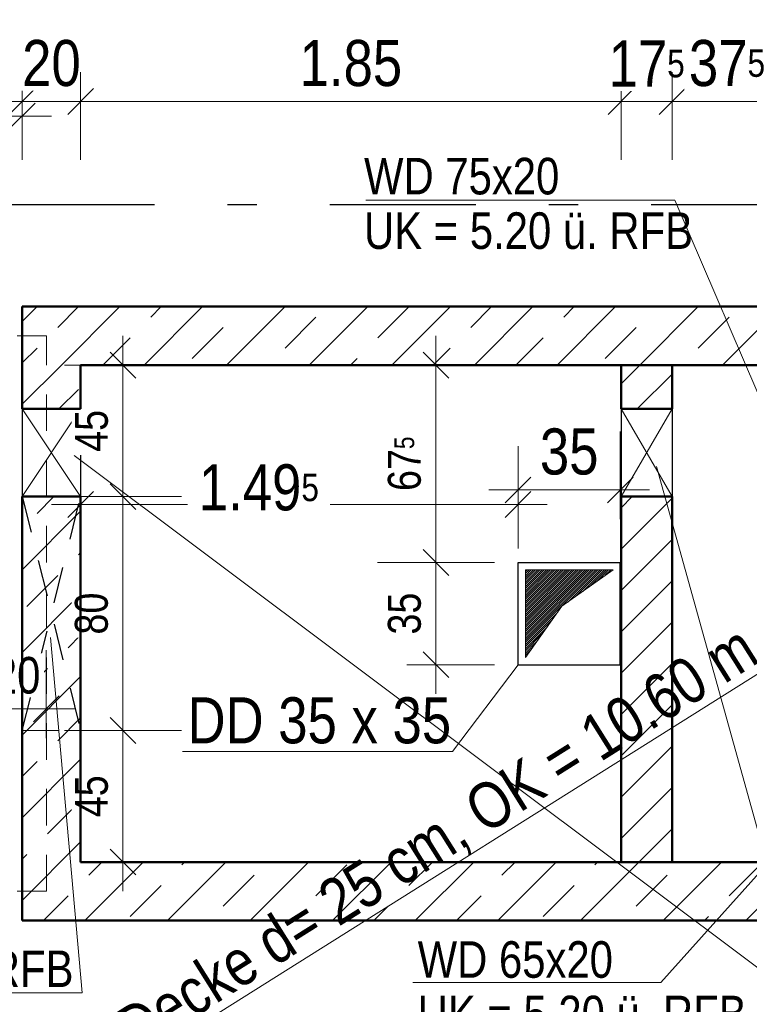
# Model space of a CAD drawing. Header units: millimetres. Extents: x -13 to 146, y -13 to 60.
# Tile 101 of 170: x 39.79 to 42.28, y 21.76 to 25.13. Entities that reach past the tile are written whole.
import ezdxf

# ---------------------------------------------------------------- set-up
doc = ezdxf.new("R2010")
doc.units = ezdxf.units.MM
doc.linetypes.add('DASHDOTX2', pattern=[2, 1, -0.5, 0, -0.5])
doc.linetypes.add('HIDDEN', pattern=[0.375, 0.25, -0.125])
for name, color, linetype, lineweight in [('Achsen', 7, 'Continuous', 20), ('Geschnittene Kanten', 7, 'Continuous', 20), ('Schraffuren', 7, 'Continuous', 20), ('Texte', 7, 'Continuous', 20)]:
    doc.layers.add(name, color=color, linetype=linetype, lineweight=lineweight)
doc.styles.add('Arial Narrow', font='ARIALN.TTF')
doc.dimstyles.new('Arch_Strakon_dimstyle', dxfattribs={"dimtxt": 11.25, "dimasz": 1, "dimexe": 1.25, "dimexo": 0.0625, "dimgap": 1, "dimtad": 0, "dimdec": 5, "dimzin": 12, "dimdsep": 46, "dimtxsty": 'Arial Narrow', "dimblk": 'Arrowhead_Tick', "dimsah": 1, "dimcen": 0, "dimse1": 1, "dimse2": 1, "dimclrd": 6, "dimclrt": 3, "dimazin": 0, "dimtfac": 1, "dimtdec": 4, "dimtmove": 0, "dimatfit": 3, "dimldrblk": 'NONE', "dimfxl": 1, "dimtvp": 1, "dimtolj": 1, "dimtzin": 0, "dimlwd": 13, "dimarcsym": 2})
pattern_1 = [(45, (0, 0), (-0.14142136, 0.14142136), [0.15, -0.1]), (45, (-0.07071, 0.07071), (-0.14142136, 0.14142136), [])]
pattern_2 = [(45, (0, 0), (-0.07071068, 0.07071068), [])]

# ---------------------------------------------------------------- blocks, each defined once
blk = doc.blocks.new('Arrowhead_Tick')
at = {"color": 0, "linetype": 'Continuous', "lineweight": -2}
for p, q in [((0, 20), (0, -10)), ((-1, 0), (0, 0)), ((10, 0), (0, 0))]:
    blk.add_line(p, q, dxfattribs=at)
at = {"color": 2, "linetype": 'Continuous', "lineweight": 35}
blk.add_line((4.42, 4.42), (-4.42, -4.42), dxfattribs=at)
blk = doc.blocks.new('*D77')
at = {"layer": 'Achsen', "color": 6, "linetype": 'Continuous', "lineweight": 13}
for p, q in [((38.0746, 24.8), (38.43, 24.8)), ((39.7846, 24.8), (38.8534, 24.8))]:
    blk.add_line(p, q, dxfattribs=at)
at = {"layer": 'Defpoints', "color": 0}
for p in [(38.0646, 25.8481), (39.7946, 24.8), (39.7946, 24.1481)]:
    blk.add_point(p, dxfattribs=at)
at = {"layer": 'Achsen', "color": 6, "lineweight": 13, "xscale": 0.01, "yscale": 0.01, "zscale": 0.01}
blk.add_blockref('Arrowhead_Tick', (39.7946, 24.8), dxfattribs=at)
at = {"layer": 'Achsen', "color": 6, "lineweight": 13, "xscale": 0.01, "yscale": 0.01, "zscale": 0.01, "rotation": 180}
blk.add_blockref('Arrowhead_Tick', (38.0646, 24.8), dxfattribs=at)
at = {"layer": 'Achsen', "color": 2, "lineweight": 35, "insert": (38.6417, 24.8559), "char_height": 0.1575, "attachment_point": 5, "style": 'Arial Narrow', "bg_fill": 3, "box_fill_scale": 1.1, "bg_fill_color": 256, "bg_fill_true_color": 13158600, "bg_fill_transparency": 0}
blk.add_mtext('\\A1;1.73', dxfattribs=at)
blk = doc.blocks.new('_None')
blk = doc.blocks.new('*D78')
at = {"layer": 'Achsen', "color": 6, "linetype": 'Continuous', "lineweight": 13}
blk.add_line((39.8046, 24.85), (39.9846, 24.85), dxfattribs=at)
at = {"layer": 'Defpoints', "color": 0}
for p in [(39.9946, 24.85), (39.7946, 24.1481), (39.9946, 23.9481)]:
    blk.add_point(p, dxfattribs=at)
at = {"layer": 'Achsen', "color": 6, "lineweight": 13, "xscale": 0.01, "yscale": 0.01, "zscale": 0.01}
blk.add_blockref('Arrowhead_Tick', (39.9946, 24.85), dxfattribs=at)
at = {"layer": 'Achsen', "color": 6, "lineweight": 13, "xscale": 0.01, "yscale": 0.01, "zscale": 0.01, "rotation": 180}
blk.add_blockref('Arrowhead_Tick', (39.7946, 24.85), dxfattribs=at)
at = {"layer": 'Achsen', "color": 2, "lineweight": 35, "insert": (39.8946, 24.9804), "char_height": 0.1575, "attachment_point": 5, "style": 'Arial Narrow', "bg_fill": 3, "box_fill_scale": 1.1, "bg_fill_color": 256, "bg_fill_true_color": 13158600, "bg_fill_transparency": 0}
blk.add_mtext('\\A1;20', dxfattribs=at)
blk = doc.blocks.new('*D79')
at = {"layer": 'Achsen', "color": 6, "linetype": 'Continuous', "lineweight": 13}
blk.add_line((40.0046, 24.85), (41.8345, 24.85), dxfattribs=at)
at = {"layer": 'Defpoints', "color": 0}
for p in [(41.8445, 24.85), (39.9946, 23.9481), (41.8445, 23.9481)]:
    blk.add_point(p, dxfattribs=at)
at = {"layer": 'Achsen', "color": 6, "lineweight": 13, "xscale": 0.01, "yscale": 0.01, "zscale": 0.01}
blk.add_blockref('Arrowhead_Tick', (41.8445, 24.85), dxfattribs=at)
at = {"layer": 'Achsen', "color": 6, "lineweight": 13, "xscale": 0.01, "yscale": 0.01, "zscale": 0.01, "rotation": 180}
blk.add_blockref('Arrowhead_Tick', (39.9946, 24.85), dxfattribs=at)
at = {"layer": 'Achsen', "color": 2, "lineweight": 35, "insert": (40.9196, 24.9804), "char_height": 0.1575, "attachment_point": 5, "style": 'Arial Narrow', "bg_fill": 3, "box_fill_scale": 1.1, "bg_fill_color": 256, "bg_fill_true_color": 13158600, "bg_fill_transparency": 0}
blk.add_mtext('\\A1;1.85', dxfattribs=at)
blk = doc.blocks.new('*D80')
at = {"layer": 'Achsen', "color": 6, "linetype": 'Continuous', "lineweight": 13}
blk.add_line((41.8545, 24.85), (42.0095, 24.85), dxfattribs=at)
at = {"layer": 'Defpoints', "color": 0}
for p in [(41.8445, 23.9481), (42.0195, 23.9481)]:
    blk.add_point(p, dxfattribs=at)
at = {"layer": 'Achsen', "color": 6, "lineweight": 13, "xscale": 0.01, "yscale": 0.01, "zscale": 0.01}
blk.add_blockref('Arrowhead_Tick', (42.0195, 24.85), dxfattribs=at)
at = {"layer": 'Achsen', "color": 6, "lineweight": 13, "xscale": 0.01, "yscale": 0.01, "zscale": 0.01, "rotation": 180}
blk.add_blockref('Arrowhead_Tick', (41.8445, 24.85), dxfattribs=at)
at = {"layer": 'Achsen', "color": 2, "lineweight": 35, "insert": (41.932, 24.9791), "char_height": 0.1575, "attachment_point": 5, "style": 'Arial Narrow', "bg_fill": 3, "box_fill_scale": 1.1, "bg_fill_color": 256, "bg_fill_true_color": 13158600, "bg_fill_transparency": 0}
blk.add_mtext('\\A1;17{\\A1;\\H.6x;\\S5;}', dxfattribs=at)
at = {"layer": 'Defpoints', "color": 0}
blk.add_point((42.0195, 24.85), dxfattribs=at)
blk = doc.blocks.new('*D81')
at = {"layer": 'Achsen', "color": 6, "linetype": 'Continuous', "lineweight": 13}
blk.add_line((42.0295, 24.85), (42.3846, 24.85), dxfattribs=at)
at = {"layer": 'Defpoints', "color": 0}
for p in [(42.0195, 23.9481), (42.3946, 23.9481)]:
    blk.add_point(p, dxfattribs=at)
at = {"layer": 'Achsen', "color": 6, "lineweight": 13, "xscale": 0.01, "yscale": 0.01, "zscale": 0.01}
blk.add_blockref('Arrowhead_Tick', (42.3946, 24.85), dxfattribs=at)
at = {"layer": 'Achsen', "color": 6, "lineweight": 13, "xscale": 0.01, "yscale": 0.01, "zscale": 0.01, "rotation": 180}
blk.add_blockref('Arrowhead_Tick', (42.0195, 24.85), dxfattribs=at)
at = {"layer": 'Achsen', "color": 2, "lineweight": 35, "insert": (42.2071, 24.9804), "char_height": 0.1575, "attachment_point": 5, "style": 'Arial Narrow', "bg_fill": 3, "box_fill_scale": 1.1, "bg_fill_color": 256, "bg_fill_true_color": 13158600, "bg_fill_transparency": 0}
blk.add_mtext('\\A1;37{\\A1;\\H.6x;\\S5;}', dxfattribs=at)
at = {"layer": 'Defpoints', "color": 0}
blk.add_point((42.3946, 24.85), dxfattribs=at)
blk = doc.blocks.new('*D89')
at = {"color": 6, "linetype": 'Continuous', "lineweight": 13}
blk.add_line((39.1, 20.1081), (39.1, 22.0381), dxfattribs=at)
at = {"layer": 'Defpoints', "color": 0}
for p in [(39.1, 22.0481), (39.7946, 22.0481), (38.0646, 20.0981)]:
    blk.add_point(p, dxfattribs=at)
at = {"color": 6, "lineweight": 13, "xscale": 0.01, "yscale": 0.01, "zscale": 0.01}
for p, rotation in [((39.1, 22.0481), 90), ((39.1, 20.0981), 270)]:
    blk.add_blockref('Arrowhead_Tick', p, dxfattribs=dict(at, rotation=rotation))
at = {"color": 2, "lineweight": 35, "insert": (38.9696, 21.0731), "char_height": 0.1575, "attachment_point": 5, "rotation": 90, "style": 'Arial Narrow', "bg_fill": 3, "box_fill_scale": 1.1, "bg_fill_color": 256, "bg_fill_true_color": 13158600, "bg_fill_transparency": 0}
blk.add_mtext('\\A1;1.95', dxfattribs=at)
blk = doc.blocks.new('*D90')
at = {"color": 6, "linetype": 'Continuous', "lineweight": 13}
blk.add_line((39.1, 22.0581), (39.1, 22.2381), dxfattribs=at)
at = {"layer": 'Defpoints', "color": 0}
for p in [(39.1, 22.2481), (39.9946, 22.2481), (39.7946, 22.0481)]:
    blk.add_point(p, dxfattribs=at)
at = {"color": 6, "lineweight": 13, "xscale": 0.01, "yscale": 0.01, "zscale": 0.01}
for p, rotation in [((39.1, 22.2481), 90), ((39.1, 22.0481), 270)]:
    blk.add_blockref('Arrowhead_Tick', p, dxfattribs=dict(at, rotation=rotation))
at = {"color": 2, "lineweight": 35, "insert": (38.9696, 22.1481), "char_height": 0.1575, "attachment_point": 5, "rotation": 90, "style": 'Arial Narrow', "bg_fill": 3, "box_fill_scale": 1.1, "bg_fill_color": 256, "bg_fill_true_color": 13158600, "bg_fill_transparency": 0}
blk.add_mtext('\\A1;20', dxfattribs=at)
blk = doc.blocks.new('*D91')
at = {"color": 6, "linetype": 'Continuous', "lineweight": 13}
blk.add_line((39.1, 22.2581), (39.1, 23.9381), dxfattribs=at)
at = {"layer": 'Defpoints', "color": 0}
for p in [(39.1, 23.9481), (39.9946, 23.9481), (39.9946, 22.2481)]:
    blk.add_point(p, dxfattribs=at)
at = {"color": 6, "lineweight": 13, "xscale": 0.01, "yscale": 0.01, "zscale": 0.01}
for p, rotation in [((39.1, 23.9481), 90), ((39.1, 22.2481), 270)]:
    blk.add_blockref('Arrowhead_Tick', p, dxfattribs=dict(at, rotation=rotation))
at = {"color": 2, "lineweight": 35, "insert": (38.9696, 23.0981), "char_height": 0.1575, "attachment_point": 5, "rotation": 90, "style": 'Arial Narrow', "bg_fill": 3, "box_fill_scale": 1.1, "bg_fill_color": 256, "bg_fill_true_color": 13158600, "bg_fill_transparency": 0}
blk.add_mtext('\\A1;1.70', dxfattribs=at)
blk = doc.blocks.new('*D92')
at = {"color": 6, "linetype": 'Continuous', "lineweight": 13}
blk.add_line((39.1, 23.9581), (39.1, 24.1381), dxfattribs=at)
at = {"layer": 'Defpoints', "color": 0}
for p in [(39.1, 24.1481), (39.7946, 24.1481), (39.9946, 23.9481)]:
    blk.add_point(p, dxfattribs=at)
at = {"color": 6, "lineweight": 13, "xscale": 0.01, "yscale": 0.01, "zscale": 0.01}
for p, rotation in [((39.1, 24.1481), 90), ((39.1, 23.9481), 270)]:
    blk.add_blockref('Arrowhead_Tick', p, dxfattribs=dict(at, rotation=rotation))
at = {"color": 2, "lineweight": 35, "insert": (38.9696, 24.0481), "char_height": 0.1575, "attachment_point": 5, "rotation": 90, "style": 'Arial Narrow', "bg_fill": 3, "box_fill_scale": 1.1, "bg_fill_color": 256, "bg_fill_true_color": 13158600, "bg_fill_transparency": 0}
blk.add_mtext('\\A1;20', dxfattribs=at)
blk = doc.blocks.new('*D93')
at = {"color": 6, "linetype": 'Continuous', "lineweight": 13}
blk.add_line((39.1, 24.1581), (39.1, 25.8381), dxfattribs=at)
at = {"layer": 'Defpoints', "color": 0}
for p in [(38.0646, 25.8481), (39.1, 25.8481), (39.7946, 24.1481)]:
    blk.add_point(p, dxfattribs=at)
at = {"color": 6, "lineweight": 13, "xscale": 0.01, "yscale": 0.01, "zscale": 0.01}
for p, rotation in [((39.1, 25.8481), 90), ((39.1, 24.1481), 270)]:
    blk.add_blockref('Arrowhead_Tick', p, dxfattribs=dict(at, rotation=rotation))
at = {"color": 2, "lineweight": 35, "insert": (38.9696, 24.9981), "char_height": 0.1575, "attachment_point": 5, "rotation": 90, "style": 'Arial Narrow', "bg_fill": 3, "box_fill_scale": 1.1, "bg_fill_color": 256, "bg_fill_true_color": 13158600, "bg_fill_transparency": 0}
blk.add_mtext('\\A1;1.70', dxfattribs=at)
blk = doc.blocks.new('*D460')
at = {"color": 6, "linetype": 'Continuous', "lineweight": 13}
blk.add_line((41.5019, 23.5211), (41.8319, 23.5211), dxfattribs=at)
at = {"layer": 'Defpoints', "color": 0}
for p in [(41.8419, 23.5211), (41.8419, 23.2731), (41.4919, 22.9231)]:
    blk.add_point(p, dxfattribs=at)
at = {"color": 6, "lineweight": 13, "xscale": 0.01, "yscale": 0.01, "zscale": 0.01}
blk.add_blockref('Arrowhead_Tick', (41.8419, 23.5211), dxfattribs=at)
at = {"color": 6, "lineweight": 13, "xscale": 0.01, "yscale": 0.01, "zscale": 0.01, "rotation": 180}
blk.add_blockref('Arrowhead_Tick', (41.4919, 23.5211), dxfattribs=at)
at = {"color": 2, "lineweight": 35, "insert": (41.6669, 23.6515), "char_height": 0.1575, "attachment_point": 5, "style": 'Arial Narrow', "bg_fill": 3, "box_fill_scale": 1.1, "bg_fill_color": 256, "bg_fill_true_color": 13158600, "bg_fill_transparency": 0}
blk.add_mtext('\\A1;35', dxfattribs=at)
blk = doc.blocks.new('*D570')
at = {"color": 6, "linetype": 'Continuous', "lineweight": 13}
blk.add_line((41.2107, 22.9331), (41.2107, 23.2631), dxfattribs=at)
at = {"layer": 'Defpoints', "color": 0}
for p in [(41.2107, 23.2731), (41.4919, 23.2731), (41.4919, 22.9231)]:
    blk.add_point(p, dxfattribs=at)
at = {"color": 6, "lineweight": 13, "xscale": 0.01, "yscale": 0.01, "zscale": 0.01}
for p, rotation in [((41.2107, 23.2731), 90), ((41.2107, 22.9231), 270)]:
    blk.add_blockref('Arrowhead_Tick', p, dxfattribs=dict(at, rotation=rotation))
at = {"color": 3, "lineweight": 35, "insert": (41.1033, 23.0981), "char_height": 0.1125, "attachment_point": 5, "rotation": 90, "style": 'Arial Narrow', "bg_fill": 3, "box_fill_scale": 1.1, "bg_fill_color": 256, "bg_fill_true_color": 13158600, "bg_fill_transparency": 0}
blk.add_mtext('\\A1;35', dxfattribs=at)
blk = doc.blocks.new('*D571')
at = {"color": 6, "linetype": 'Continuous', "lineweight": 13}
blk.add_line((41.2107, 23.2831), (41.2107, 23.9381), dxfattribs=at)
at = {"layer": 'Defpoints', "color": 0}
for p in [(39.9946, 23.9481), (41.2107, 23.9481), (41.4919, 23.2731)]:
    blk.add_point(p, dxfattribs=at)
at = {"color": 6, "lineweight": 13, "xscale": 0.01, "yscale": 0.01, "zscale": 0.01}
for p, rotation in [((41.2107, 23.9481), 90), ((41.2107, 23.2731), 270)]:
    blk.add_blockref('Arrowhead_Tick', p, dxfattribs=dict(at, rotation=rotation))
at = {"color": 3, "lineweight": 35, "insert": (41.1033, 23.6106), "char_height": 0.1125, "attachment_point": 5, "rotation": 90, "style": 'Arial Narrow', "bg_fill": 3, "box_fill_scale": 1.1, "bg_fill_color": 256, "bg_fill_true_color": 13158600, "bg_fill_transparency": 0}
blk.add_mtext('\\A1;67{\\A1;\\H.6x;\\S5;}', dxfattribs=at)
blk = doc.blocks.new('*D572')
at = {"color": 6, "linetype": 'Continuous', "lineweight": 13}
for p, q in [((40.0046, 23.4711), (40.3607, 23.4711)), ((41.4819, 23.4711), (40.8485, 23.4711))]:
    blk.add_line(p, q, dxfattribs=at)
at = {"layer": 'Defpoints', "color": 0}
for p in [(39.9946, 23.9481), (41.4919, 23.4711), (41.4919, 23.2731)]:
    blk.add_point(p, dxfattribs=at)
at = {"color": 6, "lineweight": 13, "xscale": 0.01, "yscale": 0.01, "zscale": 0.01}
blk.add_blockref('Arrowhead_Tick', (41.4919, 23.4711), dxfattribs=at)
at = {"color": 6, "lineweight": 13, "xscale": 0.01, "yscale": 0.01, "zscale": 0.01, "rotation": 180}
blk.add_blockref('Arrowhead_Tick', (39.9946, 23.4711), dxfattribs=at)
at = {"color": 2, "lineweight": 35, "insert": (40.6046, 23.5289), "char_height": 0.1575, "attachment_point": 5, "style": 'Arial Narrow', "bg_fill": 3, "box_fill_scale": 1.1, "bg_fill_color": 256, "bg_fill_true_color": 13158600, "bg_fill_transparency": 0}
blk.add_mtext('\\A1;1.49{\\A1;\\H.6x;\\S5;}', dxfattribs=at)
blk = doc.blocks.new('*D695')
at = {"color": 6, "linetype": 'Continuous', "lineweight": 13}
blk.add_line((39.6871, 22.7724), (39.8671, 22.7724), dxfattribs=at)
at = {"layer": 'Defpoints', "color": 0}
for p in [(39.8771, 22.7724), (39.6771, 22.3481), (39.8771, 22.1481)]:
    blk.add_point(p, dxfattribs=at)
at = {"color": 6, "lineweight": 13, "xscale": 0.01, "yscale": 0.01, "zscale": 0.01}
blk.add_blockref('Arrowhead_Tick', (39.8771, 22.7724), dxfattribs=at)
at = {"color": 6, "lineweight": 13, "xscale": 0.01, "yscale": 0.01, "zscale": 0.01, "rotation": 180}
blk.add_blockref('Arrowhead_Tick', (39.6771, 22.7724), dxfattribs=at)
at = {"color": 3, "lineweight": 35, "insert": (39.7771, 22.8862), "char_height": 0.125, "attachment_point": 5, "style": 'Arial Narrow', "bg_fill": 3, "box_fill_scale": 1.1, "bg_fill_color": 256, "bg_fill_true_color": 13158600, "bg_fill_transparency": 0}
blk.add_mtext('\\A1;20', dxfattribs=at)
blk = doc.blocks.new('*D837')
at = {"color": 6, "linetype": 'Continuous', "lineweight": 13}
blk.add_line((40.1393, 22.2581), (40.1393, 22.6881), dxfattribs=at)
at = {"layer": 'Defpoints', "color": 0}
for p in [(39.9946, 22.6981), (40.1393, 22.6981), (39.9946, 22.2481)]:
    blk.add_point(p, dxfattribs=at)
at = {"color": 6, "lineweight": 13, "xscale": 0.01, "yscale": 0.01, "zscale": 0.01}
for p, rotation in [((40.1393, 22.6981), 90), ((40.1393, 22.2481), 270)]:
    blk.add_blockref('Arrowhead_Tick', p, dxfattribs=dict(at, rotation=rotation))
at = {"color": 3, "lineweight": 35, "insert": (40.0321, 22.4731), "char_height": 0.1125, "attachment_point": 5, "rotation": 90, "style": 'Arial Narrow', "bg_fill": 3, "box_fill_scale": 1.1, "bg_fill_color": 256, "bg_fill_true_color": 13158600, "bg_fill_transparency": 0}
blk.add_mtext('\\A1;45', dxfattribs=at)
blk = doc.blocks.new('*D838')
at = {"color": 6, "linetype": 'Continuous', "lineweight": 13}
blk.add_line((40.1393, 22.7081), (40.1393, 23.4881), dxfattribs=at)
at = {"layer": 'Defpoints', "color": 0}
for p in [(39.9946, 23.4981), (40.1393, 23.4981), (39.9946, 22.6981)]:
    blk.add_point(p, dxfattribs=at)
at = {"color": 6, "lineweight": 13, "xscale": 0.01, "yscale": 0.01, "zscale": 0.01}
for p, rotation in [((40.1393, 23.4981), 90), ((40.1393, 22.6981), 270)]:
    blk.add_blockref('Arrowhead_Tick', p, dxfattribs=dict(at, rotation=rotation))
at = {"color": 3, "lineweight": 35, "insert": (40.0319, 23.0981), "char_height": 0.1125, "attachment_point": 5, "rotation": 90, "style": 'Arial Narrow', "bg_fill": 3, "box_fill_scale": 1.1, "bg_fill_color": 256, "bg_fill_true_color": 13158600, "bg_fill_transparency": 0}
blk.add_mtext('\\A1;80', dxfattribs=at)
blk = doc.blocks.new('*D839')
at = {"color": 6, "linetype": 'Continuous', "lineweight": 13}
blk.add_line((40.1393, 23.5081), (40.1393, 23.9381), dxfattribs=at)
at = {"layer": 'Defpoints', "color": 0}
for p in [(39.9946, 23.9481), (40.1393, 23.9481), (39.9946, 23.4981)]:
    blk.add_point(p, dxfattribs=at)
at = {"color": 6, "lineweight": 13, "xscale": 0.01, "yscale": 0.01, "zscale": 0.01}
for p, rotation in [((40.1393, 23.9481), 90), ((40.1393, 23.4981), 270)]:
    blk.add_blockref('Arrowhead_Tick', p, dxfattribs=dict(at, rotation=rotation))
at = {"color": 3, "lineweight": 35, "insert": (40.0321, 23.7231), "char_height": 0.1125, "attachment_point": 5, "rotation": 90, "style": 'Arial Narrow', "bg_fill": 3, "box_fill_scale": 1.1, "bg_fill_color": 256, "bg_fill_true_color": 13158600, "bg_fill_transparency": 0}
blk.add_mtext('\\A1;45', dxfattribs=at)

msp = doc.modelspace()

# ---------------------------------------------------------------- hatches: boundary and pattern name
at = {"lineweight": 13}
h = msp.add_hatch(dxfattribs=at)
h.set_pattern_fill('Mau', color=6, scale=0.01, angle=45, style=0, pattern_type=2)
h.set_pattern_definition([(45, (0, 0), (-0.00367695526, 0.00367695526), [])])
h.paths.add_polyline_path([(41.516937, 22.94809), (41.641937, 23.12309), (41.816937, 23.24809), (41.516937, 23.24809)])
at = {"layer": 'Schraffuren', "lineweight": 13}
h = msp.add_hatch(dxfattribs=at)
h.set_pattern_fill('bB', color=6, scale=0.01, angle=45, style=0, pattern_type=2)
h.set_pattern_definition(pattern_1)
h.paths.add_polyline_path([(39.794627, 24.148092), (42.594627, 24.148092), (42.394627, 23.948092), (39.794627, 23.948092)])
h = msp.add_hatch(dxfattribs=at)
h.set_pattern_fill('bB', color=6, scale=0.01, angle=45, style=0, pattern_type=2)
h.set_pattern_definition(pattern_1)
h.paths.add_polyline_path([(39.994627, 23.798092), (39.794627, 23.798092), (39.794627, 23.948092), (39.994627, 23.948092)])
h = msp.add_hatch(dxfattribs=at)
h.set_pattern_fill('Mau', color=6, scale=0.01, angle=45, style=0, pattern_type=2)
h.set_pattern_definition(pattern_2)
h.paths.add_polyline_path([(42.019488, 23.948092), (42.019488, 23.798092), (41.844488, 23.798092), (41.844488, 23.948092)])
h = msp.add_hatch(dxfattribs=at)
h.set_pattern_fill('bB', color=6, scale=0.01, angle=45, style=0, pattern_type=2)
h.set_pattern_definition(pattern_1)
h.paths.add_polyline_path([(39.994627, 23.498092), (39.994627, 22.04809), (39.794627, 22.04809), (39.794627, 23.498092)])
h = msp.add_hatch(dxfattribs=at)
h.set_pattern_fill('Mau', color=6, scale=0.01, angle=45, style=0, pattern_type=2)
h.set_pattern_definition(pattern_2)
h.paths.add_polyline_path([(42.019488, 23.498092), (42.019488, 22.24809), (41.844488, 22.24809), (41.844488, 23.498092)])
h = msp.add_hatch(dxfattribs=at)
h.set_pattern_fill('bB', color=6, scale=0.01, angle=45, style=0, pattern_type=2)
h.set_pattern_definition(pattern_1)
h.paths.add_polyline_path([(42.394627, 22.24809), (42.594627, 22.04809), (39.994627, 22.04809), (39.994627, 22.24809)])

# ---------------------------------------------------------------- linework, layer by layer
at = {"color": 5, "linetype": 'Continuous', "lineweight": 18}
for p, q in [((37.864608, 20.09809), (47.334982, 26.048114)), ((40.970414, 24.512582), (42.028414, 24.512582)), ((42.028414, 24.512582), (42.401525, 23.643694)), ((41.267472, 22.626098), (41.491937, 22.92309)), ((40.343514, 22.626098), (41.267472, 22.626098)), ((41.981103, 21.835618), (42.433916, 22.341608)), ((41.981103, 21.835618), (41.131368, 21.835618)), ((38.101596, 21.800964), (39.999688, 21.800964))]:
    msp.add_line(p, q, dxfattribs=at)
at = {"color": 6, "linetype": 'Continuous', "lineweight": 13}
for p, q in [((41.516937, 22.94809), (41.516937, 23.24809)), ((41.516937, 23.24809), (41.816937, 23.24809)), ((41.641937, 23.12309), (41.816937, 23.24809)), ((41.516937, 22.94809), (41.641937, 23.12309))]:
    msp.add_line(p, q, dxfattribs=at)
at = {"layer": 'Achsen', "color": 3, "linetype": 'DASHDOTX2', "lineweight": 25, "ltscale": 0.5}
msp.add_line((3.447631, 24.49799), (49.122527, 24.49799), dxfattribs=at)
at = {"layer": 'Achsen', "color": 3, "linetype": 'Continuous', "lineweight": 25}
for p, q in [((39.794627, 23.798092), (39.794627, 23.498092)), ((39.994627, 23.798092), (39.994627, 23.498092)), ((41.844488, 23.798096), (41.844488, 23.498092)), ((42.019488, 23.798092), (42.019488, 23.498092))]:
    msp.add_line(p, q, dxfattribs=at)
at = {"layer": 'Achsen', "color": 5, "linetype": 'Continuous', "lineweight": 18}
for p, q in [((39.794627, 23.498092), (39.994627, 23.798092)), ((39.794627, 23.798092), (39.994627, 23.498092)), ((41.844488, 23.498092), (42.019488, 23.798092)), ((41.844488, 23.798092), (42.019488, 23.498092)), ((42.477359, 21.761842), (39.972943, 23.639383)), ((42.477359, 21.761842), (41.965816, 23.601303)), ((39.999688, 21.800964), (39.891439, 23.016803))]:
    msp.add_line(p, q, dxfattribs=at)
at = {"layer": 'Achsen', "color": 3, "linetype": 'HIDDEN', "lineweight": 25, "ltscale": 0.5}
for p, q in [((39.794627, 22.698092), (39.994627, 23.498092)), ((39.794627, 23.498092), (39.994627, 22.698092))]:
    msp.add_line(p, q, dxfattribs=at)
at = {"layer": 'Geschnittene Kanten', "color": 4, "linetype": 'Continuous', "lineweight": 50}
for p, q in [((41.844488, 23.798096), (42.019488, 23.798096)), ((42.019488, 22.24809), (42.019488, 23.498092))]:
    msp.add_line(p, q, dxfattribs=at)

# ---------------------------------------------------------------- texts
at = {"layer": 'Texte', "color": 3, "lineweight": 25, "style": 'Arial Narrow'}
for s, p in [('WD 65x20', (41.148239, 21.852342)), ('UK = 5.20 ü. RFB', (41.148239, 21.665853))]:
    msp.add_text(s, height=0.125, dxfattribs=at).set_placement(p)

# ---------------------------------------------------------------- next in the draw order: dimensions: what is measured, and where the dimension line sits
at = {"lineweight": 35}
dim = msp.add_linear_dim(base=(41.841937, 23.521141), p1=(41.491937, 22.92309), p2=(41.841937, 23.27309), text='35', dimstyle='Arch_Strakon_dimstyle', override={"dimscale": 0.01, "dimtxt": 15.75, "dimasz": 1, "dimgap": 5, "dimtad": 1, "dimjust": 0, "dimtih": 0, "dimtoh": 0, "dimdec": 5, "dimdsep": 46, "dimtxsty": 'Arial Narrow', "dimclrd": 6, "dimclrt": 2, "dimtix": 1, "dimtofl": 255, "dimtmove": 0, "dimatfit": 2, "dimfxl": 0, "dimfxlon": 0, "dimtvp": 31.746032, "dimtfill": 1, "dimtfillclr": 7, "dimlwd": 13}, dxfattribs=at)
dim.commit()
dim.dimension.update_dxf_attribs({"geometry": '*D460', "text_midpoint": (41.666937, 23.521141), "dimtype": 160})
dim = msp.add_linear_dim(base=(39.1, 22.04809), p1=(38.064608, 20.09809), p2=(39.794627, 22.04809), angle=90, text='1.95', dimstyle='Arch_Strakon_dimstyle', override={"dimscale": 0.01, "dimtxt": 15.75, "dimasz": 1, "dimgap": 5, "dimtad": 1, "dimjust": 0, "dimtih": 0, "dimtoh": 0, "dimdec": 5, "dimdsep": 46, "dimtxsty": 'Arial Narrow', "dimclrd": 6, "dimclrt": 2, "dimtix": 1, "dimtofl": 255, "dimtmove": 0, "dimatfit": 2, "dimfxl": 0, "dimfxlon": 0, "dimtvp": 31.746032, "dimtfill": 1, "dimtfillclr": 7, "dimlwd": 13}, dxfattribs=at)
dim.commit()
dim.dimension.update_dxf_attribs({"geometry": '*D89', "text_midpoint": (39.1, 21.07309), "dimtype": 160})
at = {"layer": 'Achsen', "lineweight": 35}
dim = msp.add_linear_dim(base=(39.794627, 24.8), p1=(38.064608, 25.848114), p2=(39.794627, 24.148092), text='1.73', dimstyle='Arch_Strakon_dimstyle', override={"dimscale": 0.01, "dimtxt": 15.75, "dimasz": 1, "dimgap": 5, "dimtad": 0, "dimjust": 0, "dimtih": 0, "dimtoh": 0, "dimdec": 5, "dimdsep": 46, "dimtxsty": 'Arial Narrow', "dimclrd": 6, "dimclrt": 2, "dimtix": 0, "dimtofl": 255, "dimtmove": 2, "dimatfit": 2, "dimfxl": 0, "dimfxlon": 0, "dimtvp": 31.746032, "dimtfill": 1, "dimtfillclr": 7, "dimlwd": 13}, dxfattribs=at)
dim.commit()
dim.dimension.update_dxf_attribs({"geometry": '*D77', "text_midpoint": (38.641708, 24.855868), "dimtype": 160})

# ---------------------------------------------------------------- next in the draw order: linework, layer by layer
at = {"layer": 'Achsen', "color": 3, "linetype": 'Continuous', "lineweight": 25}
msp.add_line((41.841937, 22.92309), (41.841937, 23.27309), dxfattribs=at)
at = {"layer": 'Geschnittene Kanten', "color": 4, "linetype": 'Continuous', "lineweight": 50}
for p, q in [((41.844488, 23.498092), (42.019488, 23.498092)), ((41.844488, 22.24809), (41.844488, 23.498092))]:
    msp.add_line(p, q, dxfattribs=at)

# ---------------------------------------------------------------- next in the draw order: dimensions: what is measured, and where the dimension line sits
at = {"lineweight": 35}
for base, p1, p2, text, override, picture, middle in [((41.210721, 23.27309), (41.491937, 22.92309), (41.491937, 23.27309), '35', {"dimscale": 0.01, "dimtxt": 11.25, "dimasz": 1, "dimgap": 5, "dimtad": 1, "dimjust": 0, "dimtih": 0, "dimtoh": 0, "dimdec": 5, "dimdsep": 46, "dimtxsty": 'Arial Narrow', "dimclrd": 6, "dimclrt": 3, "dimtix": 1, "dimtofl": 255, "dimtmove": 0, "dimatfit": 2, "dimfxl": 0, "dimfxlon": 0, "dimtvp": 44.444444, "dimtfill": 1, "dimtfillclr": 7, "dimlwd": 13}, '*D570', (41.210721, 23.09809)), ((39.1, 22.24809), (39.794627, 22.04809), (39.994627, 22.24809), '20', {"dimscale": 0.01, "dimtxt": 15.75, "dimasz": 1, "dimgap": 5, "dimtad": 1, "dimjust": 0, "dimtih": 0, "dimtoh": 0, "dimdec": 5, "dimdsep": 46, "dimtxsty": 'Arial Narrow', "dimclrd": 6, "dimclrt": 2, "dimtix": 1, "dimtofl": 255, "dimtmove": 0, "dimatfit": 2, "dimfxl": 0, "dimfxlon": 0, "dimtvp": 31.746032, "dimtfill": 1, "dimtfillclr": 7, "dimlwd": 13}, '*D90', (39.1, 22.14809))]:
    dim = msp.add_linear_dim(base=base, p1=p1, p2=p2, angle=90, text=text, dimstyle='Arch_Strakon_dimstyle', override=override, dxfattribs=at)
    dim.commit()
    dim.dimension.update_dxf_attribs({"geometry": picture, "text_midpoint": middle, "dimtype": 160})
at = {"layer": 'Achsen', "lineweight": 35}
dim = msp.add_linear_dim(base=(39.994627, 24.85), p1=(39.794627, 24.148092), p2=(39.994627, 23.948114), text='20', dimstyle='Arch_Strakon_dimstyle', override={"dimscale": 0.01, "dimtxt": 15.75, "dimasz": 1, "dimgap": 5, "dimtad": 1, "dimjust": 0, "dimtih": 0, "dimtoh": 0, "dimdec": 5, "dimdsep": 46, "dimtxsty": 'Arial Narrow', "dimclrd": 6, "dimclrt": 2, "dimtix": 1, "dimtofl": 255, "dimtmove": 0, "dimatfit": 2, "dimfxl": 0, "dimfxlon": 0, "dimtvp": 31.746032, "dimtfill": 1, "dimtfillclr": 7, "dimlwd": 13}, dxfattribs=at)
dim.commit()
dim.dimension.update_dxf_attribs({"geometry": '*D78', "text_midpoint": (39.894627, 24.85), "dimtype": 160})

# ---------------------------------------------------------------- next in the draw order: linework, layer by layer
at = {"color": 4, "linetype": 'Continuous', "lineweight": 50}
for p, q in [((39.794627, 22.04809), (39.994627, 22.04809)), ((39.994627, 22.04809), (42.594627, 22.04809))]:
    msp.add_line(p, q, dxfattribs=at)
at = {"layer": 'Achsen', "color": 3, "linetype": 'Continuous', "lineweight": 25}
msp.add_line((41.491937, 22.92309), (41.841937, 22.92309), dxfattribs=at)

# ---------------------------------------------------------------- next in the draw order: texts
at = {"color": 2, "lineweight": 35, "style": 'Arial Narrow'}
msp.add_text('DD 35 x 35', height=0.1575, dxfattribs=at).set_placement((40.360415, 22.654268))
at = {"layer": 'Texte', "color": 3, "lineweight": 25, "style": 'Arial Narrow'}
msp.add_text('WD 80x80, UK = 5.28 ü. RFB', height=0.125, dxfattribs=at).set_placement((38.095821, 21.820496))

# ---------------------------------------------------------------- next in the draw order: dimensions: what is measured, and where the dimension line sits
at = {"layer": 'Achsen', "lineweight": 35}
dim = msp.add_linear_dim(base=(41.844488, 24.85), p1=(39.994627, 23.948114), p2=(41.844488, 23.948092), text='1.85', dimstyle='Arch_Strakon_dimstyle', override={"dimscale": 0.01, "dimtxt": 15.75, "dimasz": 1, "dimgap": 5, "dimtad": 1, "dimjust": 0, "dimtih": 0, "dimtoh": 0, "dimdec": 5, "dimdsep": 46, "dimtxsty": 'Arial Narrow', "dimclrd": 6, "dimclrt": 2, "dimtix": 1, "dimtofl": 255, "dimtmove": 0, "dimatfit": 2, "dimfxl": 0, "dimfxlon": 0, "dimtvp": 31.746032, "dimtfill": 1, "dimtfillclr": 7, "dimlwd": 13}, dxfattribs=at)
dim.commit()
dim.dimension.update_dxf_attribs({"geometry": '*D79', "text_midpoint": (40.919558, 24.85), "dimtype": 160})

# ---------------------------------------------------------------- next in the draw order: dimensions: what is measured, and where the dimension line sits
at = {"lineweight": 35}
dim = msp.add_linear_dim(base=(39.1, 23.948092), p1=(39.994627, 22.24809), p2=(39.994627, 23.948092), angle=90, text='1.70', dimstyle='Arch_Strakon_dimstyle', override={"dimscale": 0.01, "dimtxt": 15.75, "dimasz": 1, "dimgap": 5, "dimtad": 1, "dimjust": 0, "dimtih": 0, "dimtoh": 0, "dimdec": 5, "dimdsep": 46, "dimtxsty": 'Arial Narrow', "dimclrd": 6, "dimclrt": 2, "dimtix": 1, "dimtofl": 255, "dimtmove": 0, "dimatfit": 2, "dimfxl": 0, "dimfxlon": 0, "dimtvp": 31.746032, "dimtfill": 1, "dimtfillclr": 7, "dimlwd": 13}, dxfattribs=at)
dim.commit()
dim.dimension.update_dxf_attribs({"geometry": '*D91', "text_midpoint": (39.1, 23.098091), "dimtype": 160})
at = {"layer": 'Achsen', "lineweight": 35}
dim = msp.add_linear_dim(base=(42.019488, 24.85), p1=(41.844488, 23.948092), p2=(42.019488, 23.948092), text='17{\\A1;\\H.6x;\\S5;}', dimstyle='Arch_Strakon_dimstyle', override={"dimscale": 0.01, "dimtxt": 15.75, "dimasz": 1, "dimgap": 5, "dimtad": 1, "dimjust": 0, "dimtih": 0, "dimtoh": 0, "dimdec": 5, "dimdsep": 46, "dimtxsty": 'Arial Narrow', "dimclrd": 6, "dimclrt": 2, "dimtix": 1, "dimtofl": 255, "dimtmove": 0, "dimatfit": 2, "dimfxl": 0, "dimfxlon": 0, "dimtvp": 31.746032, "dimtfill": 1, "dimtfillclr": 7, "dimlwd": 13}, dxfattribs=at)
dim.commit()
dim.dimension.update_dxf_attribs({"geometry": '*D80', "text_midpoint": (41.931988, 24.85), "dimtype": 160})

# ---------------------------------------------------------------- next in the draw order: linework, layer by layer
at = {"layer": 'Geschnittene Kanten', "color": 4, "linetype": 'Continuous', "lineweight": 50}
msp.add_line((41.844488, 23.798092), (41.844488, 23.948092), dxfattribs=at)

# ---------------------------------------------------------------- next in the draw order: texts
at = {"layer": 'Texte', "color": 3, "lineweight": 25, "style": 'Arial Narrow'}
msp.add_text('WD 75x20', height=0.125, dxfattribs=at).set_placement((40.964639, 24.532114))

# ---------------------------------------------------------------- next in the draw order: dimensions: what is measured, and where the dimension line sits
at = {"lineweight": 35}
dim = msp.add_linear_dim(base=(39.1, 24.148092), p1=(39.994627, 23.948092), p2=(39.794627, 24.148092), angle=90, text='20', dimstyle='Arch_Strakon_dimstyle', override={"dimscale": 0.01, "dimtxt": 15.75, "dimasz": 1, "dimgap": 5, "dimtad": 1, "dimjust": 0, "dimtih": 0, "dimtoh": 0, "dimdec": 5, "dimdsep": 46, "dimtxsty": 'Arial Narrow', "dimclrd": 6, "dimclrt": 2, "dimtix": 1, "dimtofl": 255, "dimtmove": 0, "dimatfit": 2, "dimfxl": 0, "dimfxlon": 0, "dimtvp": 31.746032, "dimtfill": 1, "dimtfillclr": 7, "dimlwd": 13}, dxfattribs=at)
dim.commit()
dim.dimension.update_dxf_attribs({"geometry": '*D92', "text_midpoint": (39.1, 24.048092), "dimtype": 160})
dim = msp.add_linear_dim(base=(39.877148, 22.77239), p1=(39.677148, 22.34809), p2=(39.877148, 22.14809), text='20', dimstyle='Arch_Strakon_dimstyle', override={"dimscale": 0.01, "dimtxt": 12.5, "dimasz": 1, "dimgap": 5, "dimtad": 1, "dimjust": 0, "dimtih": 0, "dimtoh": 0, "dimdec": 5, "dimdsep": 46, "dimtxsty": 'Arial Narrow', "dimclrd": 6, "dimclrt": 3, "dimtix": 1, "dimtofl": 255, "dimtmove": 0, "dimatfit": 2, "dimfxl": 0, "dimfxlon": 0, "dimtvp": 40, "dimtfill": 1, "dimtfillclr": 7, "dimlwd": 13}, dxfattribs=at)
dim.commit()
dim.dimension.update_dxf_attribs({"geometry": '*D695', "text_midpoint": (39.777148, 22.77239), "dimtype": 160})
at = {"layer": 'Achsen', "lineweight": 35}
dim = msp.add_linear_dim(base=(42.394627, 24.85), p1=(42.019488, 23.948092), p2=(42.394627, 23.948092), text='37{\\A1;\\H.6x;\\S5;}', dimstyle='Arch_Strakon_dimstyle', override={"dimscale": 0.01, "dimtxt": 15.75, "dimasz": 1, "dimgap": 5, "dimtad": 1, "dimjust": 0, "dimtih": 0, "dimtoh": 0, "dimdec": 5, "dimdsep": 46, "dimtxsty": 'Arial Narrow', "dimclrd": 6, "dimclrt": 2, "dimtix": 1, "dimtofl": 255, "dimtmove": 0, "dimatfit": 2, "dimfxl": 0, "dimfxlon": 0, "dimtvp": 31.746032, "dimtfill": 1, "dimtfillclr": 7, "dimlwd": 13}, dxfattribs=at)
dim.commit()
dim.dimension.update_dxf_attribs({"geometry": '*D81', "text_midpoint": (42.207058, 24.85), "dimtype": 160})

# ---------------------------------------------------------------- next in the draw order: linework, layer by layer
at = {"color": 6, "linetype": 'HIDDEN', "lineweight": 13, "ltscale": 0.5}
for p, q in [((39.877148, 22.14809), (39.877148, 24.04809)), ((37.977148, 22.14809), (39.877148, 22.14809))]:
    msp.add_line(p, q, dxfattribs=at)
at = {"color": 4, "linetype": 'Continuous', "lineweight": 50}
for p, q in [((39.794627, 23.798092), (39.794627, 23.948092)), ((39.794627, 22.04809), (39.794627, 23.498092))]:
    msp.add_line(p, q, dxfattribs=at)
at = {"layer": 'Geschnittene Kanten', "color": 4, "linetype": 'Continuous', "lineweight": 50}
msp.add_line((42.019488, 23.798092), (42.019488, 23.948092), dxfattribs=at)

# ---------------------------------------------------------------- next in the draw order: texts
at = {"layer": 'Texte', "color": 3, "lineweight": 25, "style": 'Arial Narrow'}
msp.add_text('UK = 5.20 ü. RFB', height=0.125, dxfattribs=at).set_placement((40.964639, 24.345625))

# ---------------------------------------------------------------- next in the draw order: dimensions: what is measured, and where the dimension line sits
at = {"lineweight": 35}
for base, p1, p2, text, override, picture, middle in [((39.1, 25.848114), (39.794627, 24.148092), (38.064608, 25.848114), '1.70', {"dimscale": 0.01, "dimtxt": 15.75, "dimasz": 1, "dimgap": 5, "dimtad": 1, "dimjust": 0, "dimtih": 0, "dimtoh": 0, "dimdec": 5, "dimdsep": 46, "dimtxsty": 'Arial Narrow', "dimclrd": 6, "dimclrt": 2, "dimtix": 1, "dimtofl": 255, "dimtmove": 0, "dimatfit": 2, "dimfxl": 0, "dimfxlon": 0, "dimtvp": 31.746032, "dimtfill": 1, "dimtfillclr": 7, "dimlwd": 13}, '*D93', (39.1, 24.998103)), ((41.210721, 23.948114), (41.491937, 23.27309), (39.994627, 23.948114), '67{\\A1;\\H.6x;\\S5;}', {"dimscale": 0.01, "dimtxt": 11.25, "dimasz": 1, "dimgap": 5, "dimtad": 1, "dimjust": 0, "dimtih": 0, "dimtoh": 0, "dimdec": 5, "dimdsep": 46, "dimtxsty": 'Arial Narrow', "dimclrd": 6, "dimclrt": 3, "dimtix": 1, "dimtofl": 255, "dimtmove": 0, "dimatfit": 2, "dimfxl": 0, "dimfxlon": 0, "dimtvp": 44.444444, "dimtfill": 1, "dimtfillclr": 7, "dimlwd": 13}, '*D571', (41.210721, 23.610602)), ((40.139346, 22.698092), (39.994627, 22.24809), (39.994627, 22.698092), '45', {"dimscale": 0.01, "dimtxt": 11.25, "dimasz": 1, "dimgap": 5, "dimtad": 1, "dimjust": 0, "dimtih": 0, "dimtoh": 0, "dimdec": 5, "dimdsep": 46, "dimtxsty": 'Arial Narrow', "dimclrd": 6, "dimclrt": 3, "dimtix": 1, "dimtofl": 255, "dimtmove": 0, "dimatfit": 2, "dimfxl": 0, "dimfxlon": 0, "dimtvp": 44.444444, "dimtfill": 1, "dimtfillclr": 7, "dimlwd": 13}, '*D837', (40.139346, 22.473091))]:
    dim = msp.add_linear_dim(base=base, p1=p1, p2=p2, angle=90, text=text, dimstyle='Arch_Strakon_dimstyle', override=override, dxfattribs=at)
    dim.commit()
    dim.dimension.update_dxf_attribs({"geometry": picture, "text_midpoint": middle, "dimtype": 160})

# ---------------------------------------------------------------- next in the draw order: linework, layer by layer
at = {"color": 4, "linetype": 'Continuous', "lineweight": 50}
for p, q in [((39.794627, 24.148114), (42.594627, 24.148114)), ((39.794627, 23.948092), (39.794627, 24.148092)), ((39.994627, 22.24809), (42.394627, 22.24809))]:
    msp.add_line(p, q, dxfattribs=at)
at = {"color": 6, "linetype": 'HIDDEN', "lineweight": 13, "ltscale": 0.5}
msp.add_line((37.977148, 24.04809), (39.877148, 24.04809), dxfattribs=at)

# ---------------------------------------------------------------- next in the draw order: dimensions: what is measured, and where the dimension line sits
at = {"lineweight": 35}
dim = msp.add_linear_dim(base=(41.491937, 23.471141), p1=(39.994627, 23.948092), p2=(41.491937, 23.27309), text='1.49{\\A1;\\H.6x;\\S5;}', dimstyle='Arch_Strakon_dimstyle', override={"dimscale": 0.01, "dimtxt": 15.75, "dimasz": 1, "dimgap": 5, "dimtad": 0, "dimjust": 0, "dimtih": 0, "dimtoh": 0, "dimdec": 5, "dimdsep": 46, "dimtxsty": 'Arial Narrow', "dimclrd": 6, "dimclrt": 2, "dimtix": 0, "dimtofl": 255, "dimtmove": 2, "dimatfit": 2, "dimfxl": 0, "dimfxlon": 0, "dimtvp": 31.746032, "dimtfill": 1, "dimtfillclr": 7, "dimlwd": 13}, dxfattribs=at)
dim.commit()
dim.dimension.update_dxf_attribs({"geometry": '*D572', "text_midpoint": (40.604586, 23.528889), "dimtype": 160})

# ---------------------------------------------------------------- next in the draw order: linework, layer by layer
at = {"layer": 'Achsen', "color": 3, "linetype": 'Continuous', "lineweight": 25}
for p, q in [((41.491937, 23.27309), (41.841937, 23.27309)), ((41.491937, 22.92309), (41.491937, 23.27309))]:
    msp.add_line(p, q, dxfattribs=at)

# ---------------------------------------------------------------- next in the draw order: dimensions: what is measured, and where the dimension line sits
at = {"lineweight": 35}
dim = msp.add_linear_dim(base=(40.139346, 23.498092), p1=(39.994627, 22.698092), p2=(39.994627, 23.498092), angle=90, text='80', dimstyle='Arch_Strakon_dimstyle', override={"dimscale": 0.01, "dimtxt": 11.25, "dimasz": 1, "dimgap": 5, "dimtad": 1, "dimjust": 0, "dimtih": 0, "dimtoh": 0, "dimdec": 5, "dimdsep": 46, "dimtxsty": 'Arial Narrow', "dimclrd": 6, "dimclrt": 3, "dimtix": 1, "dimtofl": 255, "dimtmove": 0, "dimatfit": 2, "dimfxl": 0, "dimfxlon": 0, "dimtvp": 44.444444, "dimtfill": 1, "dimtfillclr": 7, "dimlwd": 13}, dxfattribs=at)
dim.commit()
dim.dimension.update_dxf_attribs({"geometry": '*D838', "text_midpoint": (40.139346, 23.098092), "dimtype": 160})

# ---------------------------------------------------------------- next in the draw order: linework, layer by layer
at = {"color": 6, "linetype": 'HIDDEN', "lineweight": 13, "ltscale": 0.5}
msp.add_line((39.794627, 22.698092), (39.994627, 22.698092), dxfattribs=at)

# ---------------------------------------------------------------- next in the draw order: texts
at = {"color": 2, "lineweight": 35, "style": 'Arial Narrow'}
msp.add_text('Stb.-Decke d= 25 cm, OK = 10.60 m', height=0.1575, rotation=32.1402, dxfattribs=at).set_placement((39.862157, 21.388324))

# ---------------------------------------------------------------- next in the draw order: dimensions: what is measured, and where the dimension line sits
at = {"lineweight": 35}
dim = msp.add_linear_dim(base=(40.139346, 23.948114), p1=(39.994627, 23.498092), p2=(39.994627, 23.948114), angle=90, text='45', dimstyle='Arch_Strakon_dimstyle', override={"dimscale": 0.01, "dimtxt": 11.25, "dimasz": 1, "dimgap": 5, "dimtad": 1, "dimjust": 0, "dimtih": 0, "dimtoh": 0, "dimdec": 5, "dimdsep": 46, "dimtxsty": 'Arial Narrow', "dimclrd": 6, "dimclrt": 3, "dimtix": 1, "dimtofl": 255, "dimtmove": 0, "dimatfit": 2, "dimfxl": 0, "dimfxlon": 0, "dimtvp": 44.444444, "dimtfill": 1, "dimtfillclr": 7, "dimlwd": 13}, dxfattribs=at)
dim.commit()
dim.dimension.update_dxf_attribs({"geometry": '*D839', "text_midpoint": (40.139346, 23.723103), "dimtype": 160})

# ---------------------------------------------------------------- next in the draw order: linework, layer by layer
at = {"color": 4, "linetype": 'Continuous', "lineweight": 50}
for p, q in [((39.994627, 23.948114), (42.394627, 23.948114)), ((39.994627, 23.798092), (39.994627, 23.948092)), ((39.794627, 23.798096), (39.994627, 23.798096)), ((39.794627, 23.498092), (39.994627, 23.498092)), ((39.994627, 22.24809), (39.994627, 23.498092))]:
    msp.add_line(p, q, dxfattribs=at)
at = {"color": 6, "linetype": 'HIDDEN', "lineweight": 13, "ltscale": 0.5}
msp.add_line((39.994627, 23.498092), (39.794627, 23.498092), dxfattribs=at)

doc.saveas('drawing.dxf')
